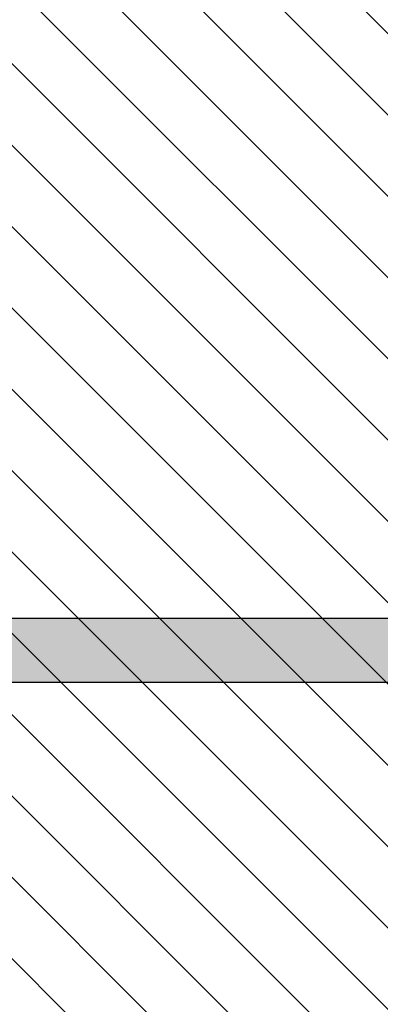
# Model space of a CAD drawing. Header units: millimetres. Extents: x -40276 to 214973, y -147941 to 35228.
# Tile 225 of 256: x -1744 to -1180, y 14476 to 16017. Entities that reach past the tile are written whole.
import ezdxf

# ---------------------------------------------------------------- set-up
doc = ezdxf.new("R2010")
doc.units = ezdxf.units.MM
doc.header["$MEASUREMENT"] = 0
for name, color, linetype in [('1._POHLED ZÁPADNÍ_2_0_plochy', 7, 'Continuous'), ('1._POHLED ZÁPADNÍ_2_Konstrukce - nosné', 7, 'Continuous'), ('1._POHLED ZÁPADNÍ_2_Výplně – Řezové', 7, 'Continuous')]:
    doc.layers.add(name, color=color, linetype=linetype)

msp = doc.modelspace()

# ---------------------------------------------------------------- hatches: boundary and pattern name
at = {"layer": '1._POHLED ZÁPADNÍ_2_0_plochy', "linetype": 'Continuous', "lineweight": 20, "true_color": 0xffaaaa}
h = msp.add_hatch(dxfattribs=at)
h.set_pattern_fill('Izolační_tvárnice_0002', color=21, style=0, pattern_type=2)
h.set_pattern_definition([(315, (-10360.18, 9405.31), (63.6396, 63.6396), [])])
h.paths.add_polyline_path([(-10906.3, 18690.2), (-10970.7, 9084.1), (-20311.4, 10009.9), (-20479.4, 269.7), (-242.3, 419.8), (-238.4, 17796)])
at = {"layer": '1._POHLED ZÁPADNÍ_2_Výplně – Řezové', "linetype": 'Continuous', "lineweight": 13}
msp.add_hatch(color=254, dxfattribs=at).paths.add_polyline_path([(-3816, 14980.1), (-821.7, 14980.1), (-821.7, 15080.1), (-3816, 15080.1)])

# ---------------------------------------------------------------- linework, layer by layer
at = {"layer": '1._POHLED ZÁPADNÍ_2_Konstrukce - nosné', "color": 7, "linetype": 'Continuous', "lineweight": 25, "flags": 128}
for points in [[(-821.7, 15080.1), (-3816, 15080.1)], [(-3816, 14980.1), (-821.7, 14980.1)]]:
    msp.add_lwpolyline(points, dxfattribs=at)

doc.saveas('drawing.dxf')
